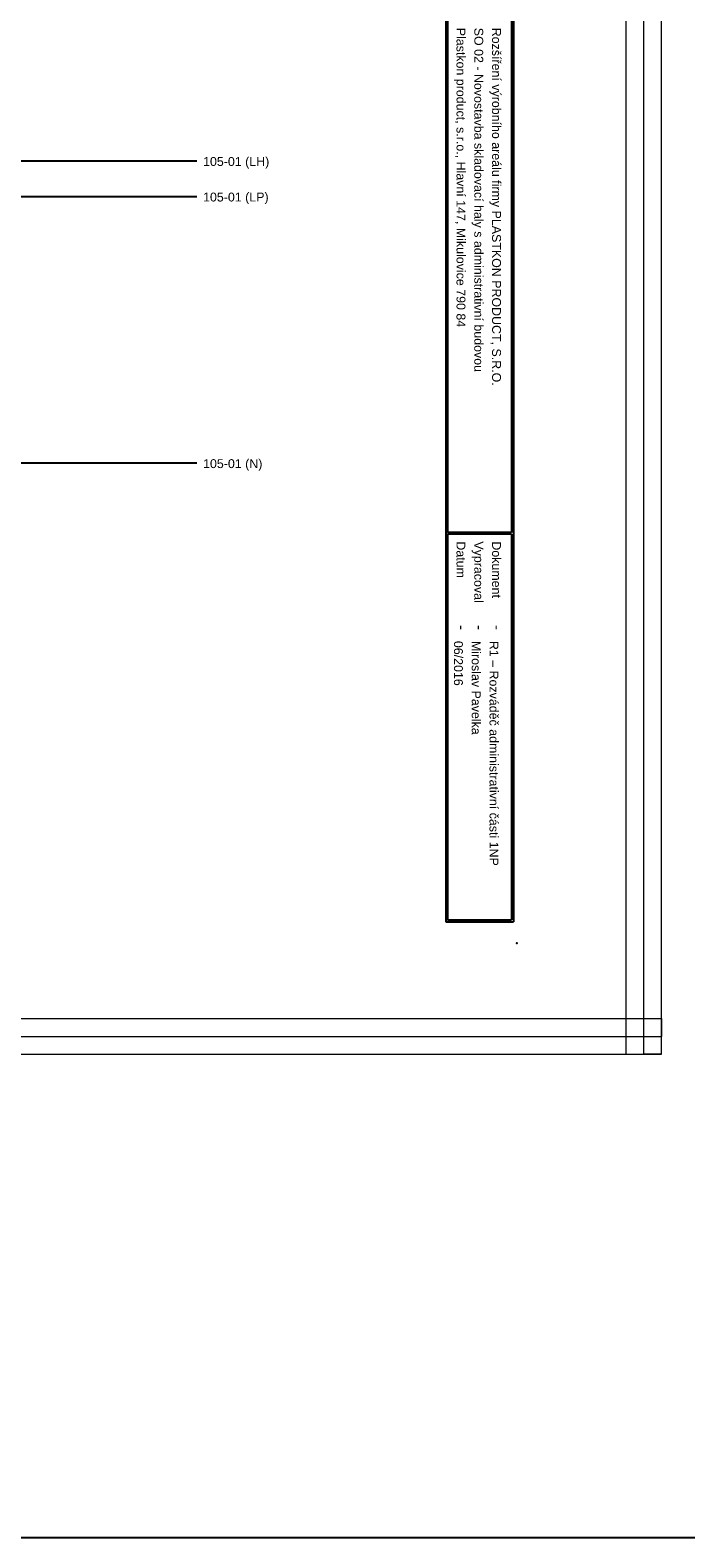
# Model space of a CAD drawing. Extents: x -9683 to -1855, y 4058 to 4698.
# Tile 13 of 50: x -7767 to -7583, y 4058 to 4482. Entities that reach past the tile are written whole.
import ezdxf
from ezdxf.enums import TextEntityAlignment as Align

# ---------------------------------------------------------------- set-up
doc = ezdxf.new("R2010")
doc.units = 0
doc.header["$MEASUREMENT"] = 0
for name, color, linetype in [('1-KRESBA', 7, 'Continuous'), ('__Bílá', 7, 'Continuous'), ('__Vínová 220', 220, 'Continuous')]:
    doc.layers.add(name, color=color, linetype=linetype)
doc.styles.add('Arial', font='arial.ttf')

# ---------------------------------------------------------------- blocks, each defined once
blk = doc.blocks.new('BLK_Razítko_malé_pro_rozváděče')
at = {"layer": '__Bílá'}
for p, q in [((15, -1), (15, -20)), ((15, -1), (294, -1)), ((15.5, -1.5), (15.5, -19.5)), ((15.5, -1.5), (184.5, -1.5)), ((184.5, -1.5), (184.5, -19.5)), ((185, -1.5), (185, -19.5)), ((185, -1.5), (293.5, -1.5)), ((293.5, -19.5), (293.5, -1.5)), ((294, -20), (294, -1)), ((15, -20), (294, -20)), ((15.5, -19.5), (184.5, -19.5)), ((185, -19.5), (293.5, -19.5)), ((15, -405), (15, -419)), ((15, -405), (294, -405)), ((15.5, -405.5), (15.5, -418.5)), ((15.5, -405.5), (194.5, -405.5)), ((194.5, -405.5), (194.5, -418.5)), ((195, -405.5), (195, -418.5)), ((195, -405.5), (293.5, -405.5)), ((293.5, -405.5), (293.5, -418.5)), ((294, -405), (294, -419)), ((15, -419), (294, -419)), ((15.5, -418.5), (194.5, -418.5)), ((195, -418.5), (293.5, -418.5))]:
    blk.add_line(p, q, dxfattribs=at)
for p in [(0, 0), (300, 0), (0, -420), (300, -420)]:
    blk.add_point(p, dxfattribs=at)
at = {"layer": '__Bílá', "style": 'Arial'}
for s, height, p in [('-', 3, (38, -7)), ('Dokument', 2.5, (187, -7)), ('-', 3, (210.5, -7)), ('SO/PS', 2.5, (17.5, -12)), ('-', 3, (38, -12)), ('Vypracoval', 2.5, (187, -12)), ('-', 3, (210.5, -12)), ('Investor', 2.5, (17.5, -17)), ('-', 3, (38, -17)), ('Datum', 2.5, (187, -17)), ('-', 3, (210.5, -17)), ('PVLK PROJECT s.r.o. , Langrova 195/33,  787 01 Šumperk', 2.5, (17.5, -411)), ('Copyright © 2012 PVLK', 2.5, (197, -411)), ('Telefon: 773 836 685, mobil: 777 848 204, e-mail: %%Upavelka@pvlk.cz', 2.5, (17.5, -416)), ('Číslo dokumentu .....', 2.5, (197, -416))]:
    blk.add_text(s, height=height, dxfattribs=at).set_placement(p)
at = {"layer": '__Vínová 220', "char_height": 2.5, "attachment_point": 7, "style": 'Arial'}
for s, insert in [('715 0908', (17.5, -7)), ('Rozšíření výrobního areálu firmy PLASTKON PRODUCT, S.R.O.', (42.5, -7.75)), ('R1 – Rozváděč administrativní části 1NP', (215, -7.75)), ('SO 02 - Novostavba skladovací haly s administrativní budovou', (42.5, -12.75)), ('Miroslav Pavelka', (215, -12.75)), ('Plastkon product, s.r.o., Hlavní 147, Mikulovice 790 84', (42.5, -17.75)), ('06/2016', (215, -17.75))]:
    blk.add_mtext(s, dxfattribs=dict(at, insert=insert))
at = {"layer": '__Vínová 220', "style": 'Arial'}
blk.add_attdef('ČÍSLO', text='', height=4, dxfattribs=at).set_placement((290, -416), align=Align.RIGHT)

msp = doc.modelspace()

# ---------------------------------------------------------------- linework, layer by layer
at = {"layer": '1-KRESBA'}
for p, q in [((-7720, 4445), (-7975, 4445)), ((-7920, 4435), (-7720, 4435)), ((-7720, 4360), (-7970, 4360))]:
    msp.add_line(p, q, dxfattribs=at)
at = {"layer": '1-KRESBA', "color": 3}
msp.add_lwpolyline([(-9683.45, 4697.61), (-1855.12, 4697.61), (-1855.12, 4057.66), (-9683.45, 4057.66)], close=True, dxfattribs=at)
at = {"layer": '__Vínová 220', "lineweight": 0}
for p, q in [((-7599.31, 4193.74), (-7599.31, 4559.82)), ((-7594.31, 4193.74), (-7594.31, 4559.82)), ((-7589.31, 4193.74), (-7589.31, 4559.82)), ((-8085.71, 4203.74), (-7589.31, 4203.74)), ((-7589.31, 4203.74), (-7589.31, 4198.74)), ((-8085.71, 4198.74), (-7589.31, 4198.74)), ((-7589.31, 4193.74), (-7589.31, 4198.74)), ((-8085.71, 4193.74), (-7589.31, 4193.74)), ((-7599.31, 4193.74), (-7594.31, 4193.74)), ((-7589.31, 4193.74), (-7594.31, 4193.74))]:
    msp.add_line(p, q, dxfattribs=at)

# ---------------------------------------------------------------- block references
at = {"layer": '1-KRESBA', "rotation": 270}
msp.add_blockref('BLK_Razítko_malé_pro_rozváděče', (-7630, 4525), dxfattribs=at).add_auto_attribs({'ČÍSLO': '22.4'})

# ---------------------------------------------------------------- texts
at = {"layer": '1-KRESBA', "style": 'Arial'}
for s, p in [('105-01 (LH)', (-7718.28, 4443.62)), ('105-01 (LP)', (-7718.28, 4433.62)), ('105-01 (N)', (-7718.28, 4358.62))]:
    msp.add_text(s, height=2.5, dxfattribs=at).set_placement(p)

doc.saveas('drawing.dxf')
